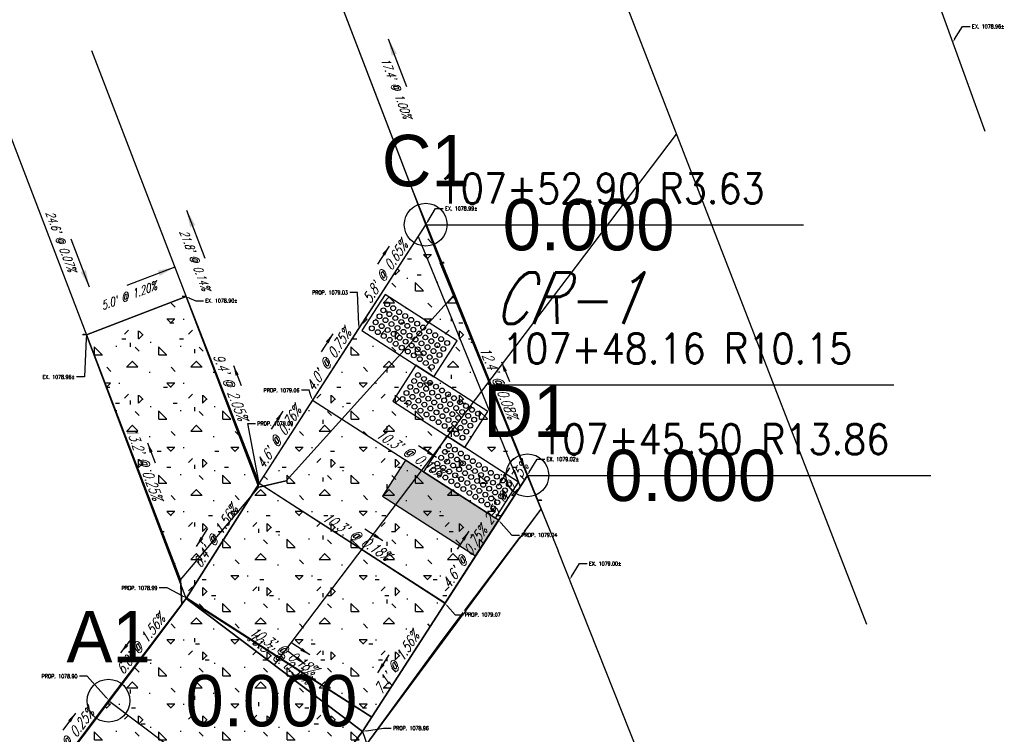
# Model space of a CAD drawing. Extents: x 167754 to 212748, y 396132 to 454338.
# Tile 89 of 150: x 212436 to 212482, y 396435 to 396469. Entities that reach past the tile are written whole.
import ezdxf
from ezdxf import colors
from ezdxf.entities.mleader import LeaderData, LeaderLine
from ezdxf.enums import TextEntityAlignment as Align
from ezdxf.math import Vec2, Vec3

# ---------------------------------------------------------------- set-up
doc = ezdxf.new("R2010")
doc.units = 0
doc.header["$MEASUREMENT"] = 0
doc.layers.get('0').update_dxf_attribs({"linetype": 'CONTINUOUS'})
for name, color, linetype, plot in [('0_3DP_MAT', 181, 'CONTINUOUS', False), ('0_EX. 3DP', 31, 'CONTINUOUS', False), ('0_QUANTITIES_PAVEMENT REMOVED', 130, 'CONTINUOUS', False), ('SC_SCRATCH-4', 4, 'CONTINUOUS', False)]:
    doc.layers.add(name, color=color, linetype=linetype, plot=plot)
for name, color, linetype in [('PM_P_STOP_LINE', 7, 'CONTINUOUS'), ('PNTDESC', 3, 'CONTINUOUS'), ('PNTELEV', 5, 'CONTINUOUS'), ('PNTNO', 7, 'CONTINUOUS'), ('PNTS', 1, 'CONTINUOUS'), ('PV_P_CURB', 3, 'CONTINUOUS'), ('PV_P_CURB_RAMP', 3, 'CONTINUOUS'), ('PV_P_CURB_RAMP_DOMES', 7, 'CONTINUOUS'), ('PV_P_CURB_RAMP_HATCH', 3, 'CONTINUOUS'), ('PV_P_GRADE_BREAKS', 3, 'CONTINUOUS'), ('PV_P_WALK', 3, 'CONTINUOUS'), ('SC_SCRATCH-6', 6, 'CONTINUOUS')]:
    doc.layers.add(name, color=color, linetype=linetype)
doc.styles.add('PTXT', font='TXT')
doc.styles.add('romans', font='romans.shx', dxfattribs={"width": 0.75, "oblique": 22.5})
doc.styles.get("Standard").update_dxf_attribs({"font": 'romans.shx', "width": 0.9})
doc.dimstyles.new('4P', dxfattribs={"dimscale": 4, "dimtxt": 0.14, "dimasz": 0.14, "dimexe": 0.05, "dimexo": 0.05, "dimgap": 0.05, "dimtad": 1, "dimzin": 0, "dimdsep": 46, "dimtxsty": 'romans', "dimcen": 0, "dimdle": 0.1, "dimclrd": 1, "dimclre": 1, "dimclrt": 7, "dimaunit": 1, "dimadec": 4, "dimazin": 0, "dimtfac": 1, "dimtmove": 0, "dimatfit": 2, "dimfxl": 1, "dimtvp": 1, "dimtolj": 1, "dimtzin": 0, "dimarcsym": 0})

# ---------------------------------------------------------------- blocks, each defined once
blk = doc.blocks.new('SPT4')
at = {"color": 0, "linetype": 'Continuous'}
blk.add_circle((0, 0), 0.5, dxfattribs=at)
blk = doc.blocks.new('SRVPNO1')
at = {"layer": 'PNTDESC', "style": 'PTXT'}
blk.add_attdef('DESC2', text='', height=1, dxfattribs=at).set_placement((0, -1.75), align=Align.CENTER)
at = {"layer": 'PNTELEV', "style": 'PTXT'}
blk.add_attdef('ELEV2', (1.5, -0.5), '', height=1, dxfattribs=at)
at = {"layer": 'PNTNO', "style": 'PTXT'}
blk.add_attdef('PT#', text='', height=1, dxfattribs=at).set_placement((0, 0.75), align=Align.CENTER)
blk = doc.blocks.new('DOMES_4FT')
for p, q in [((-21.22, 49.29), (-23.96, 1.37)), ((2.74, 47.92), (-21.22, 49.29)), ((0, 0), (2.74, 47.92)), ((-23.96, 1.37), (0, 0))]:
    blk.add_line(p, q)
for centre in [(-17.43, 45.07), (-13.44, 44.85), (-9.45, 44.62), (-5.47, 44.39), (-1.48, 44.16), (-17.66, 41.08), (-13.67, 40.86), (-9.68, 40.63), (-5.69, 40.4), (-1.7, 40.17), (-18.12, 33.11), (-17.89, 37.09), (-14.13, 32.88), (-13.9, 36.87), (-10.14, 32.65), (-9.91, 36.64), (-6.15, 32.42), (-5.92, 36.41), (-2.16, 32.19), (-1.93, 36.18), (-18.35, 29.12), (-14.36, 28.89), (-10.37, 28.66), (-6.38, 28.43), (-2.39, 28.2), (-18.81, 21.09), (-18.58, 25.1), (-14.82, 20.86), (-14.59, 24.87), (-10.6, 24.65), (-6.61, 24.42), (-2.62, 24.19), (-19.03, 17.1), (-15.04, 16.87), (-11.06, 16.64), (-10.83, 20.63), (-7.07, 16.41), (-6.84, 20.4), (-3.08, 16.19), (-2.85, 20.18), (-19.26, 13.11), (-15.27, 12.88), (-11.28, 12.65), (-7.29, 12.42), (-3.3, 12.2), (-19.72, 5.13), (-19.49, 9.12), (-15.73, 4.9), (-15.5, 8.89), (-11.74, 4.67), (-11.51, 8.66), (-7.75, 4.45), (-7.52, 8.44), (-3.76, 4.22), (-3.53, 8.21)]:
    blk.add_circle(centre, 1.37)

msp = doc.modelspace()

# ---------------------------------------------------------------- hatches: boundary and pattern name
at = {"layer": 'PV_P_CURB_RAMP_HATCH', "transparency": 33554495}
h = msp.add_hatch(dxfattribs=at)
h.set_pattern_fill('CONCRE', color=256, scale=3, pattern_type=2)
h.set_pattern_definition([(0, (0, 0), (3, 3), [0.375, -2.625]), (90, (0, 0), (-3, 3), [0.375, -2.625]), (135, (0.375, 0), (-2.999999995, 2e-16), [0.5303301, -3.7123107]), (0, (0.375, 1.6875), (3, 3), [0.375, -2.625]), (45, (0.5625, 1.5), (0, 2.999999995), [0.2651649, -3.9774756]), (135, (0.5625, 1.5), (-2.999999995, 2e-16), [0.2651649, -3.9774756]), (0, (1.5, 2.4375), (3, 3), [0.5303301, -2.4696699]), (45, (1.5, 2.4375), (0, 2.999999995), [0.375, -3.8676408]), (135, (2.0303, 2.4375), (-2.999999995, 2e-16), [0.375, -3.8676408]), (90, (2.0625, 0.75), (-3, 3), [0.375, -2.625]), (45, (2.0625, 0.75), (0, 2.999999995), [0.2651649, -3.9774756]), (135, (2.25, 0.9375), (-2.999999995, 2e-16), [0.2651649, -3.9774756]), (0, (0.375, 0.75), (3, 3), [0.1875, -2.5125]), (0, (2.625, 1.5), (3, 3), [0.1875, -2.5125]), (90, (1.6875, 1.875), (-3, 3), [0.1875, -2.5125]), (135, (2.0625, 0.1875), (-2.999999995, 2e-16), [0.2651649, -3.9774756]), (135, (0.75, 2.25), (-2.999999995, 2e-16), [0.2651649, -3.9774756]), (45, (1.4062, 0.9844), (0, 2.999999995), [0.2651649, -3.9774756]), (90, (1.0312, 0.375), (-3, 3), [0.046875, -2.953125]), (90, (1.172, 1.6406), (-3, 3), [0.046875, -2.953125]), (90, (2.578, 2.1562), (-3, 3), [0.046875, -2.953125]), (90, (2.625, 0.5625), (-3, 3), [0.046875, -2.953125])])
h.paths.add_polyline_path([(212446.696, 396446.99), (212443.278, 396455.729), (212438.621, 396453.943), (212443.296, 396441.638), (212436.669, 396432.822), (212444.86, 396426.616), (212447.908, 396430.616), (212452.955, 396416.454), (212457.508, 396418.192), (212451.531, 396435.398), (212459.237, 396447.371), (212454.484, 396459.092)])

# ---------------------------------------------------------------- linework, layer by layer
at = {"layer": '0_3DP_MAT', "color": 211}
msp.add_polyline3d([(212459.882, 396445.798, 1079.02), (212455.168, 396457.308, 1079.01)], dxfattribs=at)
at = {"layer": '0_EX. 3DP'}
for points in [[(212471.94, 396487.049, 1079.019), (212475.351, 396478.014, 1079.049), (212480.623, 396463.46, 1078.92)], [(212443.017, 396442.479, 1078.951), (212434.194, 396465.487, 1078.969), (212427.257, 396483.795, 1079.691)], [(212449.054, 396473.248, 1078.836), (212455.283, 396457.009, 1079.01), (212460.683, 396443.846, 1079.026)], [(212438.854, 396467.233, 1078.884), (212446.663, 396446.925, 1078.914)], [(212447.963, 396447.11, 1078.976), (212455.79, 396455.773, 1079.01)], [(212443.09, 396441.339, 1079.007), (212443.026, 396442.483, 1078.956), (212446.679, 396446.821, 1078.941), (212447.963, 396447.11, 1078.976)], [(212451.366, 396434.321, 1078.977), (212455.261, 396439.644, 1079.021), (212459.882, 396445.798, 1079.02)], [(212443.09, 396441.339, 1079.007), (212432.292, 396427.018, 1078.767)]]:
    msp.add_polyline3d(points, dxfattribs=at)
at = {"layer": 'PV_P_CURB'}
for points in [[(212454.125, 396458.535), (212458.907, 396446.858)], [(212455.168, 396457.308), (212459.237, 396447.371)]]:
    msp.add_lwpolyline(points, dxfattribs=at)
at = {"layer": 'PV_P_WALK'}
msp.add_lwpolyline([(212451.531, 396435.398), (212457.508, 396418.192)], dxfattribs=at)
at = {"layer": 'SC_SCRATCH-4'}
msp.add_polyline3d([(212469.232, 396422.28, 1078.559), (212460.683, 396443.846, 1079.026)], dxfattribs=at)

# ---------------------------------------------------------------- block references
at = {"layer": 'PV_P_CURB_RAMP_DOMES', "xscale": 0.08333333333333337, "yscale": 0.08333333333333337, "zscale": 0.08333333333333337, "rotation": 60.51416336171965}
msp.add_blockref('DOMES_4FT', (212457.388, 396450.356, 1078.625), dxfattribs=at)

# ---------------------------------------------------------------- texts
at = {"layer": '0_3DP_MAT', "style": 'romans', "oblique": 22.5, "width": 0.75}
for s, height, rotation, p in [("17.4' @ 1.00%", 0.4, 290.986, (212452.915, 396465.415)), ("5.8' @ 0.65%", 0.48, 57.2394, (212452.787, 396456.751)), ("5.0' @ 1.20%", 0.4, 20.9806, (212440.663, 396455.583))]:
    msp.add_text(s, height=height, rotation=rotation, dxfattribs=at).set_placement(p, align=Align.CENTER)
at = {"layer": '0_3DP_MAT', "color": 211, "style": 'romans', "oblique": 22.5, "width": 0.75}
for s, rotation, p in [("12.4' @ 0.08%", 292.2714, (212457.673, 396451.614)), ("13.2' @ 0.25%", 290.7135, (212441.101, 396447.838)), ("10.3' @ 0.18%", 327.237, (212453.628, 396448.209)), ("6.4' @ 1.56%", 57.5479, (212444.854, 396444.39)), ("10.3' @ 0.18%", 327.1698, (212451.127, 396444.322)), ("4.6' @ 0.75%", 57.2344, (212456.502, 396443.417)), ("6.0' @ 1.56%", 52.8491, (212441.342, 396439.325)), ("10.3' @ 0.18%", 327.4484, (212447.71, 396438.982)), ("10.3' @ 0.30%", 322.9838, (212447.502, 396438.637)), ("7.1' @ 1.56%", 57.2336, (212453.323, 396438.478)), ("5.0' @ 0.25%", 53.3418, (212438.035, 396434.925))]:
    msp.add_text(s, height=0.48, rotation=rotation, dxfattribs=at).set_placement(p, align=Align.CENTER)
at = {"layer": '0_3DP_MAT', "insert": (212457.615, 396456.857), "char_height": 2.4, "attachment_point": 1, "style": 'romans'}
msp.add_mtext_dynamic_manual_height_columns('CR-1', width=6.2159, gutter_width=12, heights=[0], dxfattribs=at)
at = {"layer": '0_EX. 3DP', "style": 'romans', "oblique": 22.5, "width": 0.75}
for s, rotation, p in [("24.6' @ 0.07%", 290.9806, (212437.241, 396458.252)), ("21.8' @ 0.14%", 291.0332, (212443.505, 396457.366))]:
    msp.add_text(s, height=0.4, rotation=rotation, dxfattribs=at).set_placement(p, align=Align.CENTER)
at = {"layer": 'SC_SCRATCH-6', "width": 0.9}
for s, height, p in [('107+51.75 R5.15', 0.014, (212455.174, 396457.325)), ('107+48.16 R10.15', 1.4, (212458.063, 396453.297)), ('107+44.78 R14.89', 0.014, (212459.724, 396446.221))]:
    msp.add_text(s, height=height, dxfattribs=at).set_placement(p, align=Align.MIDDLE_LEFT)

# ---------------------------------------------------------------- leaders
at = {"layer": '0_3DP_MAT'}
for points, override in [([(212452.73, 396467.787), (212453.589, 396465.546)], {"dimscale": 20, "dimtxt": 0.12, "dimasz": 0.04, "dimdec": 2}), ([(212452.776, 396458.086), (212452.235, 396457.245)], {"dimscale": 20, "dimtxt": 0.12, "dimasz": 0.024, "dimdec": 2}), ([(212442.753, 396457.109), (212440.512, 396456.249)], {"dimscale": 20, "dimtxt": 0.12, "dimasz": 0.04, "dimdec": 2}), ([(212450.14, 396453.988), (212449.598, 396453.148)], {"dimscale": 20, "dimtxt": 0.12, "dimasz": 0.024, "dimdec": 2})]:
    msp.add_leader(points, dimstyle='4P', override=override, dxfattribs=at)
at = {"layer": '0_3DP_MAT', "color": 211}
for points in [[(212445.497, 396452.502), (212445.861, 396451.571)], [(212458.025, 396452.685), (212458.404, 396451.76)], [(212441.481, 396448.899), (212441.835, 396447.963)], [(212454.984, 396448.206), (212454.144, 396448.747)], [(212458.408, 396447.73), (212457.867, 396446.89)], [(212443.765, 396444.042), (212444.302, 396444.886)], [(212452.483, 396444.317), (212451.643, 396444.859)], [(212456.5, 396444.765), (212455.959, 396443.924)], [(212440.229, 396439.067), (212440.832, 396439.864)], [(212448.855, 396438.533), (212448.056, 396439.135)], [(212449.066, 396438.984), (212448.223, 396439.522)], [(212452.239, 396438.145), (212452.781, 396438.986)], [(212438.115, 396436.258), (212437.518, 396435.456)]]:
    msp.add_leader(points, dimstyle='4P', override={"dimscale": 20, "dimtxt": 0.12, "dimasz": 0.024, "dimdec": 2}, dxfattribs=at)
at = {"layer": '0_EX. 3DP'}
for points in [[(212443.305, 396459.772), (212444.166, 396457.531)], [(212438.762, 396456.175), (212437.902, 396458.416)]]:
    msp.add_leader(points, dimstyle='4P', override={"dimscale": 20, "dimtxt": 0.12, "dimasz": 0.04, "dimdec": 2}, dxfattribs=at)
at = {"layer": 'SC_SCRATCH-6', "has_arrowhead": 0}
for points in [[(212455.168, 396457.308), (212455.168, 396457.308), (212455.345, 396457.308)], [(212457.501, 396451.607), (212457.503, 396451.597), (212476.363, 396451.597)], [(212459.718, 396446.204), (212459.718, 396446.204), (212459.906, 396446.204)]]:
    msp.add_leader(points, dimstyle='4P', override={"dimscale": 20, "dimasz": 0.1}, dxfattribs=at)

# ---------------------------------------------------------------- next in the draw order: leaders
at = {"layer": '0_3DP_MAT'}
ml = msp.add_multileader_mtext('Standard', dxfattribs=at)
ml.set_content('EX. 1078.96±', color=256)
ml.set_leader_properties()
ml.build(insert=Vec2(0, 0))
ml.multileader.update_dxf_attribs({"dogleg_length": 0.36, "arrow_head_size": 0.18})
ctx = ml.context
ctx.base_point, ctx.char_height, ctx.arrow_head_size, ctx.landing_gap_size, ctx.plane_origin = Vec3(212479.937, 396468.359, 1078.885), 0.18, 0.18, 0.09, Vec3(212479.046, 396467.818, 1078.885)
notes = []
notes.append((ctx, [(0, (1, 1, 0), (212479.577, 396468.359, 1078.885), (1, 0), 0.36, [(0, [(212479.118, 396467.606, 1078.885)], 0, [])])]))
ctx.mtext.insert, ctx.mtext.flow_direction = Vec3(212480.027, 396468.449, 1078.885), 5
ctx.mtext.has_bg_fill, ctx.mtext.bg_color, ctx.mtext.bg_scale_factor, ctx.mtext.bg_transparency, ctx.mtext.use_window_bg_color = 1, -1027028792, 1.5, 0, 1
ml = msp.add_multileader_mtext('Standard', dxfattribs=at)
ml.set_content('EX. 1078.90±', color=256)
ml.set_leader_properties()
ml.build(insert=Vec2(0, 0))
ml.multileader.update_dxf_attribs({"dogleg_length": 0.36, "arrow_head_size": 0.18})
ctx = ml.context
ctx.base_point, ctx.char_height, ctx.arrow_head_size, ctx.landing_gap_size, ctx.plane_origin = Vec3(212444.09, 396455.536), 0.18, 0.18, 0.09, Vec3(212448.555, 396454.92)
notes.append((ctx, [(0, (1, 1, 0), (212443.73, 396455.536), (1, 0), 0.36, [(0, [(212443.278, 396455.729)], 0, [])])]))
ctx.mtext.insert, ctx.mtext.flow_direction = Vec3(212444.18, 396455.626), 5
ctx.mtext.has_bg_fill, ctx.mtext.bg_color, ctx.mtext.bg_scale_factor, ctx.mtext.bg_transparency, ctx.mtext.use_window_bg_color = 1, -1027028792, 1.5, 0, 1
ml = msp.add_multileader_mtext('Standard', dxfattribs=at)
ml.set_content('PROP. 1079.03', color=256)
ml.set_leader_properties()
ml.build(insert=Vec2(0, 0))
ml.multileader.update_dxf_attribs({"dogleg_length": 0.36, "arrow_head_size": 0.18})
ctx = ml.context
ctx.base_point, ctx.char_height, ctx.arrow_head_size, ctx.landing_gap_size, ctx.plane_origin = Vec3(212448.913, 396455.918, 1078.625), 0.18, 0.18, 0.09, Vec3(212456.115, 396458.261, 1078.625)
ctx.text_align_type = 2
notes.append((ctx, [(1, (1, 1, 0), (212451.297, 396455.918, 1078.625), (-1, 0), 0.36, [(0, [(212451.359, 396454.236, 1078.625)], 0, [])])]))
ctx.mtext.insert, ctx.mtext.alignment, ctx.mtext.flow_direction = Vec3(212450.847, 396456.008, 1078.625), 3, 5
ctx.mtext.has_bg_fill, ctx.mtext.bg_color, ctx.mtext.bg_scale_factor, ctx.mtext.bg_transparency, ctx.mtext.use_window_bg_color = 1, -1027028792, 1.5, 0, 1
ml = msp.add_multileader_mtext('Standard', dxfattribs=at)
ml.set_content('EX. 1078.96±', color=256)
ml.set_leader_properties()
ml.build(insert=Vec2(0, 0))
ml.multileader.update_dxf_attribs({"dogleg_length": 0.36, "arrow_head_size": 0.18})
ctx = ml.context
ctx.base_point, ctx.char_height, ctx.arrow_head_size, ctx.landing_gap_size, ctx.plane_origin = Vec3(212436.305, 396451.971), 0.18, 0.18, 0.09, Vec3(212443.894, 396453.133)
ctx.text_align_type = 2
notes.append((ctx, [(1, (1, 1, 0), (212438.526, 396451.971), (-1, 0), 0.36, [(0, [(212438.621, 396453.943)], 0, [])])]))
ctx.mtext.insert, ctx.mtext.alignment, ctx.mtext.flow_direction = Vec3(212438.076, 396452.061), 3, 5
ctx.mtext.has_bg_fill, ctx.mtext.bg_color, ctx.mtext.bg_scale_factor, ctx.mtext.bg_transparency, ctx.mtext.use_window_bg_color = 1, -1027028792, 1.5, 0, 1
ml = msp.add_multileader_mtext('Standard', dxfattribs=at)
ml.set_content('PROP. 1079.09', color=256)
ml.set_leader_properties()
ml.build(insert=Vec2(0, 0))
ml.multileader.update_dxf_attribs({"dogleg_length": 0.36, "arrow_head_size": 0.18})
ctx = ml.context
ctx.base_point, ctx.char_height, ctx.arrow_head_size, ctx.landing_gap_size, ctx.plane_origin = Vec3(212446.525, 396449.792, -1.707), 0.18, 0.18, 0.09, Vec3(212450.187, 396449.951, -1.707)
notes.append((ctx, [(0, (1, 1, 0), (212446.165, 396449.792, -1.707), (1, 0), 0.36, [(0, [(212446.696, 396446.99, -1.707)], 0, [])])]))
ctx.mtext.insert, ctx.mtext.flow_direction = Vec3(212446.615, 396449.882, -1.707), 5
ctx.mtext.has_bg_fill, ctx.mtext.bg_color, ctx.mtext.bg_scale_factor, ctx.mtext.bg_transparency, ctx.mtext.use_window_bg_color = 1, -1027028792, 1.5, 0, 1
ml = msp.add_multileader_mtext('Standard', dxfattribs=at)
ml.set_content('PROP. 1079.04', color=256)
ml.set_leader_properties()
ml.build(insert=Vec2(0, 0))
ml.multileader.update_dxf_attribs({"dogleg_length": 0.36, "arrow_head_size": 0.18})
ctx = ml.context
ctx.base_point, ctx.char_height, ctx.arrow_head_size, ctx.landing_gap_size, ctx.plane_origin = Vec3(212458.875, 396444.583, -1.596), 0.18, 0.18, 0.09, Vec3(212462.146, 396448.455, -1.596)
notes.append((ctx, [(0, (1, 1, 0), (212458.515, 396444.583, -1.596), (1, 0), 0.36, [(0, [(212457.889, 396445.277, -1.596)], 0, [])])]))
ctx.mtext.insert, ctx.mtext.flow_direction = Vec3(212458.965, 396444.673, -1.596), 5
ctx.mtext.has_bg_fill, ctx.mtext.bg_color, ctx.mtext.bg_scale_factor, ctx.mtext.bg_transparency, ctx.mtext.use_window_bg_color = 1, -1027028792, 1.5, 0, 1
ml = msp.add_multileader_mtext('Standard', dxfattribs=at)
ml.set_content('EX. 1079.00±', color=256)
ml.set_leader_properties()
ml.build(insert=Vec2(0, 0))
ml.multileader.update_dxf_attribs({"dogleg_length": 0.36, "arrow_head_size": 0.18})
ctx = ml.context
ctx.base_point, ctx.char_height, ctx.arrow_head_size, ctx.landing_gap_size, ctx.plane_origin = Vec3(212462.031, 396443.245, -1078.625), 0.18, 0.18, 0.09, Vec3(212461.14, 396442.704, -1078.625)
notes.append((ctx, [(0, (1, 1, 0), (212461.671, 396443.245, -1078.625), (1, 0), 0.36, [(0, [(212461.213, 396442.492, -1078.625)], 0, [])])]))
ctx.mtext.insert, ctx.mtext.flow_direction = Vec3(212462.121, 396443.335, -1078.625), 5
ctx.mtext.has_bg_fill, ctx.mtext.bg_color, ctx.mtext.bg_scale_factor, ctx.mtext.bg_transparency, ctx.mtext.use_window_bg_color = 1, -1027028792, 1.5, 0, 1
ml = msp.add_multileader_mtext('Standard', dxfattribs=at)
ml.set_content('PROP. 1078.99', color=256)
ml.set_leader_properties()
ml.build(insert=Vec2(0, 0))
ml.multileader.update_dxf_attribs({"dogleg_length": 0.36, "arrow_head_size": 0.18})
ctx = ml.context
ctx.base_point, ctx.char_height, ctx.arrow_head_size, ctx.landing_gap_size, ctx.plane_origin = Vec3(212440.015, 396442.106, -1.737), 0.18, 0.18, 0.09, Vec3(212446.613, 396445.131, -1.737)
ctx.text_align_type = 2
notes.append((ctx, [(1, (1, 1, 0), (212442.391, 396442.106, -1.737), (-1, 0), 0.36, [(0, [(212443.296, 396441.638, -1.737)], 0, [])])]))
ctx.mtext.insert, ctx.mtext.alignment, ctx.mtext.flow_direction = Vec3(212441.941, 396442.196, -1.737), 3, 5
ctx.mtext.has_bg_fill, ctx.mtext.bg_color, ctx.mtext.bg_scale_factor, ctx.mtext.bg_transparency, ctx.mtext.use_window_bg_color = 1, -1027028792, 1.5, 0, 1
for ctx, leaders in notes:
    for number, flags, end, landing, length, lines in leaders:
        leader = LeaderData()
        leader.index, (leader.has_last_leader_line, leader.has_dogleg_vector, leader.attachment_direction) = number, flags
        leader.last_leader_point, leader.dogleg_vector, leader.dogleg_length = Vec3(end), Vec3(landing), length
        for number, points, colour, breaks in lines:
            line = LeaderLine()
            line.index, line.vertices, line.color, line.breaks = number, Vec3.list(points), colors.encode_raw_color(colour), breaks
            leader.lines.append(line)
        ctx.leaders.append(leader)

# ---------------------------------------------------------------- next in the draw order: hatches: boundary and pattern name
at = {"layer": 'PM_P_STOP_LINE', "transparency": 33554495}
h = msp.add_hatch(color=256, dxfattribs=at)
h.dxf.hatch_style = 1
h.paths.add_polyline_path([(212453.542, 396448.074), (212452.467, 396446.403), (212456.814, 396443.606), (212457.889, 396445.276)])

# ---------------------------------------------------------------- next in the draw order: linework, layer by layer
at = {"layer": '0_3DP_MAT', "color": 211}
msp.add_lwpolyline([(212451.962, 396436.065), (212443.267, 396441.66)], dxfattribs=at)
at = {"layer": '0_3DP_MAT'}
msp.add_polyline3d([(212443.278, 396455.729, 1078.9), (212438.621, 396453.943, 1078.96)], dxfattribs=at)
at = {"layer": '0_3DP_MAT', "color": 211}
for points in [[(212446.696, 396446.99, 1079.093), (212443.278, 396455.729, 1078.9)], [(212443.281, 396441.619, 1078.993), (212438.621, 396453.943, 1078.96)], [(212446.696, 396446.99, 1079.093), (212443.281, 396441.619, 1078.993)], [(212443.281, 396441.619, 1078.993), (212451.962, 396436.067, 1078.975)], [(212443.281, 396441.619, 1078.993), (212451.967, 396436.075, 1078.975)]]:
    msp.add_polyline3d(points, dxfattribs=at)
at = {"layer": 'PM_P_STOP_LINE', "transparency": 33554623, "elevation": 1078.625}
msp.add_lwpolyline([(212453.542, 396448.074), (212452.467, 396446.403), (212456.814, 396443.606), (212457.889, 396445.276)], close=True, dxfattribs=at)
at = {"layer": 'PV_P_CURB_RAMP'}
for points in [[(212446.696, 396446.99), (212454.484, 396459.092), (212455.79, 396455.773), (212459.237, 396447.371), (212451.531, 396435.398)], [(212447.908, 396430.616), (212447.645, 396430.269), (212444.86, 396426.616), (212436.668, 396432.822), (212439.657, 396436.837), (212443.281, 396441.619)]]:
    msp.add_lwpolyline(points, dxfattribs=at)
at = {"layer": 'PV_P_CURB_RAMP', "elevation": 1079.033}
msp.add_lwpolyline([(212443.281, 396441.619), (212446.696, 396446.99)], dxfattribs=at)
at = {"layer": 'PV_P_WALK'}
for points in [[(212438.621, 396453.943), (212443.278, 396455.729)], [(212443.278, 396455.729), (212446.696, 396446.99)], [(212443.281, 396441.619), (212438.621, 396453.943)]]:
    msp.add_lwpolyline(points, dxfattribs=at)
at = {"layer": 'SC_SCRATCH-4', "elevation": 1078.836}
msp.add_lwpolyline([(212449.054, 396473.248), (212455.01, 396457.722), (212457.446, 396451.76), (212460.683, 396443.846)], dxfattribs=at)

# ---------------------------------------------------------------- next in the draw order: block references
at = {"layer": 'PV_P_CURB_RAMP_DOMES', "xscale": 0.08333333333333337, "yscale": 0.08333333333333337, "zscale": 0.08333333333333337, "rotation": 60.51416336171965}
for p in [(212455.948, 396453.661, 1078.625), (212458.829, 396447.05, 1078.625)]:
    msp.add_blockref('DOMES_4FT', p, dxfattribs=at)

# ---------------------------------------------------------------- next in the draw order: texts
at = {"layer": '0_3DP_MAT', "color": 211, "style": 'romans', "oblique": 22.5, "width": 0.75}
for s, rotation, p in [("9.4' @ 2.05%", 291.3658, (212445.136, 396451.418)), ("4.6' @ 0.76%", 57.2394, (212447.811, 396449.017))]:
    msp.add_text(s, height=0.48, rotation=rotation, dxfattribs=at).set_placement(p, align=Align.CENTER)
at = {"layer": 'SC_SCRATCH-6', "width": 0.9}
for s, p in [('107+44.12 L4.10', (212443.272, 396455.746)), ('107+40.11 L7.09', (212438.615, 396453.96))]:
    msp.add_text(s, height=0.014, dxfattribs=at).set_placement(p, align=Align.MIDDLE_RIGHT)

# ---------------------------------------------------------------- next in the draw order: leaders
at = {"layer": '0_3DP_MAT', "color": 211}
msp.add_leader([(212447.808, 396450.366), (212447.267, 396449.525)], dimstyle='4P', override={"dimscale": 20, "dimtxt": 0.12, "dimasz": 0.024, "dimdec": 2}, dxfattribs=at)
at = {"layer": 'SC_SCRATCH-6', "has_arrowhead": 0}
for points in [[(212443.278, 396455.729), (212443.278, 396455.729), (212443.103, 396455.729)], [(212438.621, 396453.943), (212438.621, 396453.943), (212438.447, 396453.943)]]:
    msp.add_leader(points, dimstyle='4P', override={"dimscale": 20, "dimasz": 0.1}, dxfattribs=at)

# ---------------------------------------------------------------- next in the draw order: leaders
at = {"layer": '0_3DP_MAT'}
ml = msp.add_multileader_mtext('Standard', dxfattribs=at)
ml.set_content('EX. 1078.99±', color=256)
ml.set_leader_properties()
ml.build(insert=Vec2(0, 0))
ml.multileader.update_dxf_attribs({"dogleg_length": 0.36, "arrow_head_size": 0.18})
ctx = ml.context
ctx.base_point, ctx.char_height, ctx.arrow_head_size, ctx.landing_gap_size, ctx.plane_origin = Vec3(212455.302, 396459.845, 1078.625), 0.18, 0.18, 0.09, Vec3(212454.411, 396459.305, 1078.625)
notes = []
notes.append((ctx, [(0, (1, 1, 0), (212454.942, 396459.845, 1078.625), (1, 0), 0.36, [(0, [(212454.484, 396459.092, 1078.625)], 0, [])])]))
ctx.mtext.insert, ctx.mtext.flow_direction = Vec3(212455.392, 396459.935, 1078.625), 5
ctx.mtext.has_bg_fill, ctx.mtext.bg_color, ctx.mtext.bg_scale_factor, ctx.mtext.bg_transparency, ctx.mtext.use_window_bg_color = 1, -1027028792, 1.5, 0, 1
ml = msp.add_multileader_mtext('Standard', dxfattribs=at)
ml.set_content('PROP. 1079.06', color=256)
ml.set_leader_properties()
ml.build(insert=Vec2(0, 0))
ml.multileader.update_dxf_attribs({"dogleg_length": 0.36, "arrow_head_size": 0.18})
ctx = ml.context
ctx.base_point, ctx.char_height, ctx.arrow_head_size, ctx.landing_gap_size, ctx.plane_origin = Vec3(212446.646, 396451.349, 1078.625), 0.18, 0.18, 0.09, Vec3(212449.637, 396450.674, 1078.625)
ctx.text_align_type = 2
notes.append((ctx, [(1, (1, 1, 0), (212449.03, 396451.349, 1078.625), (-1, 0), 0.36, [(0, [(212449.194, 396450.872, 1078.625)], 0, [])])]))
ctx.mtext.insert, ctx.mtext.alignment, ctx.mtext.flow_direction = Vec3(212448.58, 396451.439, 1078.625), 3, 5
ctx.mtext.has_bg_fill, ctx.mtext.bg_color, ctx.mtext.bg_scale_factor, ctx.mtext.bg_transparency, ctx.mtext.use_window_bg_color = 1, -1027028792, 1.5, 0, 1
ml = msp.add_multileader_mtext('Standard', dxfattribs=at)
ml.set_content('PROP. 1079.07', color=256)
ml.set_leader_properties()
ml.build(insert=Vec2(0, 0))
ml.multileader.update_dxf_attribs({"dogleg_length": 0.36, "arrow_head_size": 0.18})
ctx = ml.context
ctx.base_point, ctx.char_height, ctx.arrow_head_size, ctx.landing_gap_size, ctx.plane_origin = Vec3(212456.228, 396440.858, 1077.455), 0.18, 0.18, 0.09, Vec3(212459.33, 396444.738, 1077.455)
notes.append((ctx, [(0, (1, 1, 0), (212455.868, 396440.858, 1077.455), (1, 0), 0.36, [(0, [(212455.384, 396441.385, 1077.455)], 0, [])])]))
ctx.mtext.insert, ctx.mtext.width, ctx.mtext.flow_direction = Vec3(212456.318, 396440.948, 1077.455), 1.84371, 5
ctx.mtext.has_bg_fill, ctx.mtext.bg_color, ctx.mtext.bg_scale_factor, ctx.mtext.bg_transparency, ctx.mtext.use_window_bg_color = 1, -1027028792, 1.5, 0, 1
ml = msp.add_multileader_mtext('Standard', dxfattribs=at)
ml.set_content('PROP. 1078.90', color=256)
ml.set_leader_properties()
ml.build(insert=Vec2(0, 0))
ml.multileader.update_dxf_attribs({"dogleg_length": 0.36, "arrow_head_size": 0.18})
ctx = ml.context
ctx.base_point, ctx.char_height, ctx.arrow_head_size, ctx.landing_gap_size, ctx.plane_origin = Vec3(212436.271, 396437.979, 1077.195), 0.18, 0.18, 0.09, Vec3(212443.011, 396440.035, 1077.195)
ctx.text_align_type = 2
notes.append((ctx, [(1, (1, 1, 0), (212438.655, 396437.979, 1077.195), (-1, 0), 0.36, [(0, [(212439.672, 396436.856, 1077.195)], 0, [])])]))
ctx.mtext.insert, ctx.mtext.alignment, ctx.mtext.flow_direction = Vec3(212438.205, 396438.069, 1077.195), 3, 5
ctx.mtext.has_bg_fill, ctx.mtext.bg_color, ctx.mtext.bg_scale_factor, ctx.mtext.bg_transparency, ctx.mtext.use_window_bg_color = 1, -1027028792, 1.5, 0, 1
ml = msp.add_multileader_mtext('Standard', dxfattribs=at)
ml.set_content('PROP. 1078.96', color=256)
ml.set_leader_properties()
ml.build(insert=Vec2(0, 0))
ml.multileader.update_dxf_attribs({"dogleg_length": 0.36, "arrow_head_size": 0.18})
ctx = ml.context
ctx.base_point, ctx.char_height, ctx.arrow_head_size, ctx.landing_gap_size, ctx.plane_origin = Vec3(212452.869, 396435.552, 2156.505), 0.18, 0.18, 0.09, Vec3(212454.868, 396438.849, 2156.505)
notes.append((ctx, [(0, (1, 1, 0), (212452.509, 396435.552, 2156.505), (1, 0), 0.36, [(0, [(212451.531, 396435.398, 2156.505)], 0, [])])]))
ctx.mtext.insert, ctx.mtext.width, ctx.mtext.flow_direction = Vec3(212452.959, 396435.642, 2156.505), 1.84371, 5
ctx.mtext.has_bg_fill, ctx.mtext.bg_color, ctx.mtext.bg_scale_factor, ctx.mtext.bg_transparency, ctx.mtext.use_window_bg_color = 1, -1027028792, 1.5, 0, 1
for ctx, leaders in notes:
    for number, flags, end, landing, length, lines in leaders:
        leader = LeaderData()
        leader.index, (leader.has_last_leader_line, leader.has_dogleg_vector, leader.attachment_direction) = number, flags
        leader.last_leader_point, leader.dogleg_vector, leader.dogleg_length = Vec3(end), Vec3(landing), length
        for number, points, colour, breaks in lines:
            line = LeaderLine()
            line.index, line.vertices, line.color, line.breaks = number, Vec3.list(points), colors.encode_raw_color(colour), breaks
            leader.lines.append(line)
        ctx.leaders.append(leader)

# ---------------------------------------------------------------- next in the draw order: linework, layer by layer
for points in [[(212453.773, 396495.397), (212475.093, 396440.414)], [(212447.413, 396438.518), (212466.209, 396463.325)]]:
    msp.add_lwpolyline(points, dxfattribs=at)
at = {"layer": '0_3DP_MAT', "elevation": -1078.625}
msp.add_lwpolyline([(212453.731, 396461.046), (212459.721, 396446.198)], dxfattribs=at)
at = {"layer": '0_3DP_MAT', "color": 211, "elevation": 1078.625}
msp.add_lwpolyline([(212457.889, 396445.277), (212449.194, 396450.872)], dxfattribs=at)
at = {"layer": '0_3DP_MAT', "color": 211}
for points in [[(212451.359, 396454.236, 1079.027), (212454.484, 396459.092, 1078.99)], [(212449.194, 396450.872, 1079.057), (212451.359, 396454.236, 1079.027)], [(212446.696, 396446.99, 1079.093), (212449.194, 396450.872, 1079.057)], [(212457.889, 396445.276, 1079.039), (212449.194, 396450.872, 1079.057)], [(212455.384, 396441.385, 1079.074), (212446.696, 396446.99, 1079.093)], [(212443.281, 396441.619, 1078.993), (212439.657, 396436.837, 1078.9)], [(212443.281, 396441.619, 1078.993), (212451.531, 396435.398, 1078.963)], [(212455.384, 396441.385, 1079.074), (212451.531, 396435.398, 1078.963)], [(212436.669, 396432.822, 1078.99), (212439.657, 396436.837, 1078.9)], [(212447.908, 396430.616, 1078.869), (212439.657, 396436.837, 1078.9)], [(212451.531, 396435.398, 1078.963), (212447.908, 396430.616, 1078.869)], [(212451.531, 396435.398, 1078.963), (212457.508, 396418.192, 1078.19)]]:
    msp.add_polyline3d(points, dxfattribs=at)
at = {"layer": 'PNTS'}
for p in [(212454.484, 396459.092), (212439.657, 396436.837)]:
    msp.add_point(p, dxfattribs=at)
at = {"layer": 'PV_P_CURB_RAMP'}
for points in [[(212451.531, 396435.398), (212459.237, 396447.371)], [(212444.86, 396426.616), (212447.908, 396430.616), (212451.531, 396435.398)]]:
    msp.add_lwpolyline(points, dxfattribs=at)
at = {"layer": 'PV_P_GRADE_BREAKS'}
for points in [[(212455.392, 396441.395), (212446.696, 396446.99)], [(212451.531, 396435.398), (212443.281, 396441.619)], [(212447.908, 396430.616), (212439.657, 396436.837)]]:
    msp.add_lwpolyline(points, dxfattribs=at)

# ---------------------------------------------------------------- next in the draw order: block references
at = {"layer": 'PNTS', "xscale": 2.4, "yscale": 2.4, "zscale": 2.4}
for p, values in [((212454.484, 396459.092), {'PT#': 'C1', 'ELEV2': '0.000'}), ((212439.657, 396436.837), {'PT#': 'A1', 'ELEV2': '0.000'})]:
    msp.add_blockref('SRVPNO1', p, dxfattribs=at).add_auto_attribs(values)
at = {"layer": 'PNTS', "xscale": 2, "yscale": 2, "zscale": 2}
for p in [(212454.484, 396459.092), (212439.657, 396436.837)]:
    msp.add_blockref('SPT4', p, dxfattribs=at)

# ---------------------------------------------------------------- next in the draw order: texts
at = {"layer": '0_3DP_MAT', "style": 'romans', "oblique": 22.5, "width": 0.75}
msp.add_text("4.0' @ 0.75%", height=0.48, rotation=57.2394, dxfattribs=at).set_placement((212450.142, 396452.64), align=Align.CENTER)
at = {"layer": 'SC_SCRATCH-6', "width": 0.9}
msp.add_text('107+52.90 R3.63', height=1.4, dxfattribs=at).set_placement((212455.046, 396460.783), align=Align.MIDDLE_LEFT)

# ---------------------------------------------------------------- next in the draw order: leaders
at = {"layer": 'SC_SCRATCH-6', "has_arrowhead": 0}
msp.add_leader([(212454.484, 396459.092), (212454.486, 396459.083), (212472.146, 396459.083)], dimstyle='4P', override={"dimscale": 20, "dimasz": 0.1}, dxfattribs=at)

# ---------------------------------------------------------------- next in the draw order: leaders
at = {"layer": '0_3DP_MAT'}
ml = msp.add_multileader_mtext('Standard', dxfattribs=at)
ml.set_content('EX. 1079.02±', color=256)
ml.set_leader_properties()
ml.build(insert=Vec2(0, 0))
ml.multileader.update_dxf_attribs({"dogleg_length": 0.36, "arrow_head_size": 0.18})
ctx = ml.context
ctx.base_point, ctx.char_height, ctx.arrow_head_size, ctx.landing_gap_size, ctx.plane_origin = Vec3(212460.051, 396448.128, 0.186), 0.18, 0.18, 0.09, Vec3(212459.16, 396447.588, 0.186)
notes = []
notes.append((ctx, [(0, (1, 1, 0), (212459.691, 396448.128, 0.186), (1, 0), 0.36, [(0, [(212459.235, 396447.368, 0.186)], 0, [])])]))
ctx.mtext.insert, ctx.mtext.flow_direction = Vec3(212460.141, 396448.218, 0.186), 5
ctx.mtext.has_bg_fill, ctx.mtext.bg_color, ctx.mtext.bg_scale_factor, ctx.mtext.bg_transparency, ctx.mtext.use_window_bg_color = 1, -1027028792, 1.5, 0, 1
for ctx, leaders in notes:
    for number, flags, end, landing, length, lines in leaders:
        leader = LeaderData()
        leader.index, (leader.has_last_leader_line, leader.has_dogleg_vector, leader.attachment_direction) = number, flags
        leader.last_leader_point, leader.dogleg_vector, leader.dogleg_length = Vec3(end), Vec3(landing), length
        for number, points, colour, breaks in lines:
            line = LeaderLine()
            line.index, line.vertices, line.color, line.breaks = number, Vec3.list(points), colors.encode_raw_color(colour), breaks
            leader.lines.append(line)
        ctx.leaders.append(leader)

# ---------------------------------------------------------------- next in the draw order: linework, layer by layer
at = {"layer": '0_3DP_MAT', "color": 211}
msp.add_polyline3d([(212455.384, 396441.385, 1079.074), (212457.889, 396445.276, 1079.039), (212459.237, 396447.371, 1079.02)], dxfattribs=at)
at = {"layer": '0_QUANTITIES_PAVEMENT REMOVED'}
msp.add_lwpolyline([(212436.669, 396432.822), (212444.86, 396426.616), (212447.278, 396429.58), (212447.926, 396429.521), (212452.955, 396416.454), (212457.508, 396418.192), (212451.366, 396434.321), (212459.882, 396445.798), (212455.79, 396455.773), (212447.963, 396447.11), (212446.679, 396446.821), (212443.278, 396455.729), (212438.621, 396453.943), (212443.026, 396442.483), (212443.09, 396441.339), (212436.669, 396432.822)], dxfattribs=at)
at = {"layer": 'PNTS'}
msp.add_point((212459.237, 396447.371), dxfattribs=at)

# ---------------------------------------------------------------- next in the draw order: block references
at = {"layer": 'PNTS', "xscale": 2.4, "yscale": 2.4, "zscale": 2.4}
msp.add_blockref('SRVPNO1', (212459.237, 396447.371), dxfattribs=at).add_auto_attribs({'PT#': 'D1', 'ELEV2': '0.000'})
at = {"layer": 'PNTS', "xscale": 2, "yscale": 2, "zscale": 2}
msp.add_blockref('SPT4', (212459.237, 396447.371), dxfattribs=at)

# ---------------------------------------------------------------- next in the draw order: texts
at = {"layer": '0_3DP_MAT', "color": 211, "style": 'romans', "oblique": 22.5, "width": 0.75}
msp.add_text("2.5' @ 0.75%", height=0.48, rotation=57.232, dxfattribs=at).set_placement((212458.428, 396446.41), align=Align.CENTER)
at = {"layer": 'SC_SCRATCH-6', "width": 0.9}
msp.add_text('107+45.50 R13.86', height=1.4, dxfattribs=at).set_placement((212459.797, 396449.058), align=Align.MIDDLE_LEFT)

# ---------------------------------------------------------------- next in the draw order: leaders
at = {"layer": 'SC_SCRATCH-6', "has_arrowhead": 0}
msp.add_leader([(212459.235, 396447.368), (212459.237, 396447.358), (212478.097, 396447.358)], dimstyle='4P', override={"dimscale": 20, "dimasz": 0.1}, dxfattribs=at)

doc.saveas('drawing.dxf')
